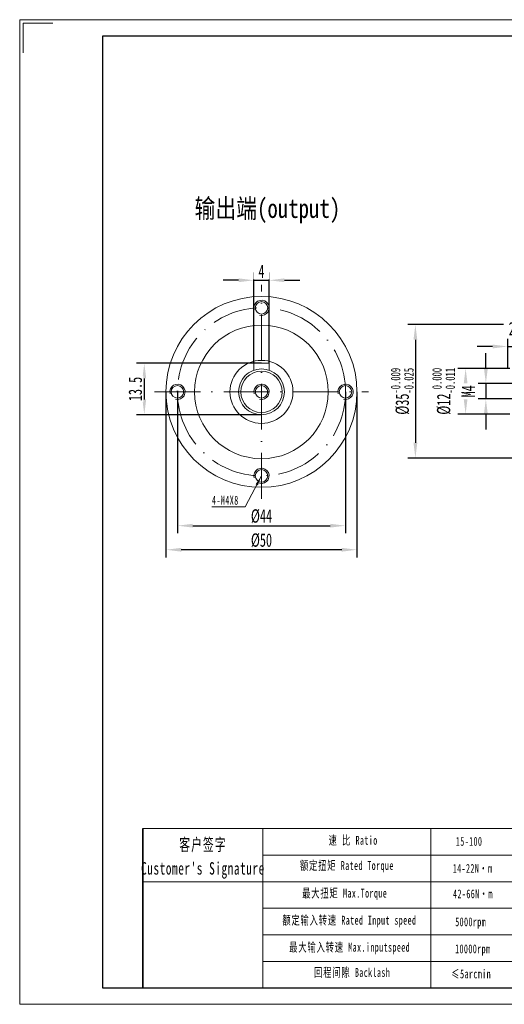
# Model space of a CAD drawing. Header units: millimetres. Extents: x 1426 to 1791, y 1047 to 1305.
# Tile 1 of 5: x 1426 to 1553, y 1047 to 1305. Entities that reach past the tile are written whole.
import ezdxf

# ---------------------------------------------------------------- set-up
doc = ezdxf.new("R2010")
doc.units = ezdxf.units.MM
doc.header["$PDSIZE"] = -5
doc.linetypes.add('ACAD_ISO10W100', pattern=[18, 12, -3, 0, -3])
doc.layers.get('0').update_dxf_attribs({"lineweight": 18})
doc.layers.get('Defpoints').update_dxf_attribs({"lineweight": 18})
for name, color, linetype, lineweight in [('7标注层', 4, 'Continuous', 35), ('SLD-0', 7, 'Continuous', 18), ('中心线层', 7, 'ACAD_ISO10W100', 20), ('图框_外框线', 7, 'Continuous', 18), ('尺寸线层', 3, 'Continuous', 18)]:
    doc.layers.add(name, color=color, linetype=linetype, lineweight=lineweight)
doc.styles.add('PC_TEXTSTYLE', font='txt', dxfattribs={"width": 0.8})
doc.styles.add('标准', font='txt', dxfattribs={"width": 0.667})
doc.dimstyles.new('标准', dxfattribs={"dimtxt": 3.5, "dimasz": 4, "dimexe": 2, "dimexo": 0, "dimtad": 1, "dimdsep": 46, "dimtxsty": '标准', "dimblk": '_CAXARROW', "dimcen": 0, "dimdle": 8, "dimazin": 2, "dimtfac": 0.707107, "dimtdec": 3, "dimtmove": 2, "dimatfit": 3, "dimfxl": 1, "dimfrac": 2, "dimtolj": 1, "dimarcsym": 1})

# ---------------------------------------------------------------- blocks, each defined once
blk = doc.blocks.new('_CAXARROW')
blk.add_hatch(color=0).paths.add_polyline_path([(0, 0), (-1, 0.125), (-1, -0.125)], flags=0)
blk = doc.blocks.new('*D227')
at = {"layer": 'Defpoints', "color": 0, "lineweight": -2}
for p in [(1554.68, 1213.32), (1543.12, 1201.32), (1554.68, 1201.32)]:
    blk.add_point(p, dxfattribs=at)
at = {"layer": '尺寸线层', "color": 0, "lineweight": -2}
for p, q in [((1554.68, 1213.32), (1541.12, 1213.32)), ((1543.12, 1209.32), (1543.12, 1205.32)), ((1554.68, 1201.32), (1541.12, 1201.32))]:
    blk.add_line(p, q, dxfattribs=at)
at = {"layer": '尺寸线层', "color": 0, "lineweight": -2, "xscale": 4, "yscale": 4, "zscale": 4}
for p, rotation in [((1543.12, 1213.32), 90), ((1543.12, 1201.32), 270)]:
    blk.add_blockref('_CAXARROW', p, dxfattribs=dict(at, rotation=rotation))
at = {"layer": '尺寸线层', "color": 0, "insert": (1537.35, 1207.32), "char_height": 3.5, "attachment_point": 5, "rotation": 90, "style": '标准', "bg_fill": 3, "box_fill_scale": 1.1, "bg_fill_color": 257, "bg_fill_transparency": 0}
blk.add_mtext('\\A1;%%C12{\\H2.474874;\\S 0.000^ -0.011;}', dxfattribs=at)
blk = doc.blocks.new('*D228')
at = {"layer": 'Defpoints', "color": 0, "lineweight": -2}
for p in [(1575.18, 1224.82), (1529.97, 1189.82), (1575.18, 1189.82)]:
    blk.add_point(p, dxfattribs=at)
at = {"layer": '尺寸线层', "color": 0, "lineweight": -2}
for p, q in [((1575.18, 1224.82), (1527.97, 1224.82)), ((1529.97, 1220.82), (1529.97, 1193.82)), ((1575.18, 1189.82), (1527.97, 1189.82))]:
    blk.add_line(p, q, dxfattribs=at)
at = {"layer": '尺寸线层', "color": 0, "lineweight": -2, "xscale": 4, "yscale": 4, "zscale": 4}
for p, rotation in [((1529.97, 1224.82), 90), ((1529.97, 1189.82), 270)]:
    blk.add_blockref('_CAXARROW', p, dxfattribs=dict(at, rotation=rotation))
at = {"layer": '尺寸线层', "color": 0, "insert": (1526.52, 1207.32), "char_height": 3.5, "attachment_point": 5, "rotation": 90, "style": '标准', "bg_fill": 3, "box_fill_scale": 1.1, "bg_fill_color": 257, "bg_fill_transparency": 0}
blk.add_mtext('\\A1;%%C35{\\H2.474874;\\S-0.009^ -0.025;}', dxfattribs=at)
blk = doc.blocks.new('*D229')
at = {"layer": 'Defpoints', "color": 0, "lineweight": -2}
for p in [(1564.18, 1209.32), (1548.42, 1205.32), (1564.18, 1205.32)]:
    blk.add_point(p, dxfattribs=at)
at = {"layer": '尺寸线层', "color": 0, "lineweight": -2}
for p, q in [((1548.42, 1213.32), (1548.42, 1217.32)), ((1564.18, 1209.32), (1546.42, 1209.32)), ((1548.42, 1209.32), (1548.42, 1205.32)), ((1564.18, 1205.32), (1546.42, 1205.32)), ((1548.42, 1201.32), (1548.42, 1197.32))]:
    blk.add_line(p, q, dxfattribs=at)
at = {"layer": '尺寸线层', "color": 0, "lineweight": -2, "xscale": 4, "yscale": 4, "zscale": 4}
for p, rotation in [((1548.42, 1209.32), 270), ((1548.42, 1205.32), 90)]:
    blk.add_blockref('_CAXARROW', p, dxfattribs=dict(at, rotation=rotation))
at = {"layer": '尺寸线层', "color": 0, "insert": (1543.79, 1207.32), "char_height": 3.5, "attachment_point": 5, "rotation": 90, "style": '标准', "bg_fill": 3, "box_fill_scale": 1.1, "bg_fill_color": 257, "bg_fill_transparency": 0}
blk.add_mtext('\\A1;M4', dxfattribs=at)
blk = doc.blocks.new('*D230')
at = {"layer": 'Defpoints', "color": 0, "lineweight": -2}
for p in [(1556.18, 1219.05), (1556.18, 1215.82), (1554.18, 1213.32)]:
    blk.add_point(p, dxfattribs=at)
at = {"layer": '尺寸线层', "color": 0, "lineweight": -2}
for p, q in [((1554.18, 1213.32), (1554.18, 1221.05)), ((1556.18, 1215.82), (1556.18, 1221.05)), ((1550.18, 1219.05), (1546.18, 1219.05)), ((1554.18, 1219.05), (1556.18, 1219.05)), ((1560.18, 1219.05), (1564.18, 1219.05))]:
    blk.add_line(p, q, dxfattribs=at)
at = {"layer": '尺寸线层', "color": 0, "lineweight": -2, "xscale": 4, "yscale": 4, "zscale": 4}
for p, rotation in [((1554.18, 1219.05), 359.9999999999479), ((1556.18, 1219.05), 179.9999999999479)]:
    blk.add_blockref('_CAXARROW', p, dxfattribs=dict(at, rotation=rotation))
at = {"layer": '尺寸线层', "color": 0, "insert": (1555.18, 1223.68), "char_height": 3.5, "attachment_point": 5, "style": '标准', "bg_fill": 3, "box_fill_scale": 1.1, "bg_fill_color": 257, "bg_fill_transparency": 0}
blk.add_mtext('\\A1;2', dxfattribs=at)
blk = doc.blocks.new('*D236')
at = {"layer": 'Defpoints', "color": 0, "lineweight": -2}
for p in [(1467.67, 1207.17), (1511.67, 1207.17), (1511.67, 1172.12)]:
    blk.add_point(p, dxfattribs=at)
at = {"layer": '尺寸线层', "color": 0, "lineweight": -2}
for p, q in [((1467.67, 1207.17), (1467.67, 1170.12)), ((1511.67, 1207.17), (1511.67, 1170.12)), ((1471.67, 1172.12), (1507.67, 1172.12))]:
    blk.add_line(p, q, dxfattribs=at)
at = {"layer": '尺寸线层', "color": 0, "lineweight": -2, "xscale": 4, "yscale": 4, "zscale": 4, "rotation": 180}
blk.add_blockref('_CAXARROW', (1467.67, 1172.12), dxfattribs=at)
at = {"layer": '尺寸线层', "color": 0, "lineweight": -2, "xscale": 4, "yscale": 4, "zscale": 4}
blk.add_blockref('_CAXARROW', (1511.67, 1172.12), dxfattribs=at)
at = {"layer": '尺寸线层', "color": 0, "insert": (1489.67, 1174.59), "char_height": 3.5, "attachment_point": 5, "style": '标准', "bg_fill": 3, "box_fill_scale": 1.1, "bg_fill_color": 257, "bg_fill_transparency": 0}
blk.add_mtext('\\A1;%%C44', dxfattribs=at)
blk = doc.blocks.new('*X207')
at = {"layer": '尺寸线层', "linetype": 'Continuous'}
blk.add_hatch(color=0, dxfattribs=at).paths.add_polyline_path([(4.81, 8.07), (3.86, 5.56), (3.27, 5.87)], flags=0)
at = {"layer": '尺寸线层', "color": 0, "linetype": 'Continuous'}
blk.add_line((4.81, 8.07), (0.54, 0), dxfattribs=at)
at = {"layer": '尺寸线层', "color": 0}
for p, q in [((0, 0), (-8.19, 0)), ((0.54, 0), (0, 0)), ((0, 0), (0, 0))]:
    blk.add_line(p, q, dxfattribs=at)
at = {"layer": '尺寸线层', "color": 0, "insert": (-1.17, 0.47), "char_height": 2.3333, "width": 14.0505, "attachment_point": 9, "line_spacing_factor": 1.15057, "style": '标准'}
blk.add_mtext('\\T1.1;4-M4X8', dxfattribs=at)
blk = doc.blocks.new('*D237')
at = {"layer": 'Defpoints', "color": 0, "lineweight": -2}
for p in [(1487.67, 1214.67), (1491.67, 1214.67)]:
    blk.add_point(p, dxfattribs=at)
at = {"layer": '尺寸线层', "color": 0, "lineweight": -2}
for p, q in [((1487.67, 1214.67), (1487.67, 1238.39)), ((1491.67, 1214.67), (1491.67, 1238.39)), ((1483.67, 1236.39), (1479.67, 1236.39)), ((1487.67, 1236.39), (1491.67, 1236.39)), ((1495.67, 1236.39), (1499.67, 1236.39))]:
    blk.add_line(p, q, dxfattribs=at)
at = {"layer": '尺寸线层', "color": 0, "lineweight": -2, "xscale": 4, "yscale": 4, "zscale": 4}
blk.add_blockref('_CAXARROW', (1487.67, 1236.39), dxfattribs=at)
at = {"layer": '尺寸线层', "color": 0, "lineweight": -2, "xscale": 4, "yscale": 4, "zscale": 4, "rotation": 180}
blk.add_blockref('_CAXARROW', (1491.67, 1236.39), dxfattribs=at)
at = {"layer": '尺寸线层', "color": 0, "insert": (1489.67, 1238.71), "char_height": 3.5, "attachment_point": 5, "style": '标准', "bg_fill": 3, "box_fill_scale": 1.1, "bg_fill_color": 257, "bg_fill_transparency": 0}
blk.add_mtext('\\A1;4', dxfattribs=at)
at = {"layer": 'Defpoints', "color": 0, "lineweight": -2}
blk.add_point((1491.67, 1236.39), dxfattribs=at)
blk = doc.blocks.new('*D238')
at = {"layer": 'Defpoints', "color": 0, "lineweight": -2}
for p in [(1489.67, 1214.67), (1458.99, 1201.17), (1489.67, 1201.17)]:
    blk.add_point(p, dxfattribs=at)
at = {"layer": '尺寸线层', "color": 0, "lineweight": -2}
for p, q in [((1489.67, 1214.67), (1456.99, 1214.67)), ((1458.99, 1210.67), (1458.99, 1205.17)), ((1489.67, 1201.17), (1456.99, 1201.17))]:
    blk.add_line(p, q, dxfattribs=at)
at = {"layer": '尺寸线层', "color": 0, "lineweight": -2, "xscale": 4, "yscale": 4, "zscale": 4}
for p, rotation in [((1458.99, 1214.67), 90), ((1458.99, 1201.17), 270)]:
    blk.add_blockref('_CAXARROW', p, dxfattribs=dict(at, rotation=rotation))
at = {"layer": '尺寸线层', "color": 0, "insert": (1456.65, 1207.92), "char_height": 3.5, "attachment_point": 5, "rotation": 90, "style": '标准', "bg_fill": 3, "box_fill_scale": 1.1, "bg_fill_color": 257, "bg_fill_transparency": 0}
blk.add_mtext('\\A1;13.5', dxfattribs=at)
blk = doc.blocks.new('*D239')
at = {"layer": 'Defpoints', "color": 0, "lineweight": -2}
for p in [(1464.67, 1207.17), (1514.67, 1207.17), (1464.67, 1165.82)]:
    blk.add_point(p, dxfattribs=at)
at = {"layer": '尺寸线层', "color": 0, "lineweight": -2}
for p, q in [((1464.67, 1207.17), (1464.67, 1163.82)), ((1514.67, 1207.17), (1514.67, 1163.82)), ((1510.67, 1165.82), (1468.67, 1165.82))]:
    blk.add_line(p, q, dxfattribs=at)
at = {"layer": '尺寸线层', "color": 0, "lineweight": -2, "xscale": 4, "yscale": 4, "zscale": 4, "rotation": 180}
blk.add_blockref('_CAXARROW', (1464.67, 1165.82), dxfattribs=at)
at = {"layer": '尺寸线层', "color": 0, "lineweight": -2, "xscale": 4, "yscale": 4, "zscale": 4}
blk.add_blockref('_CAXARROW', (1514.67, 1165.82), dxfattribs=at)
at = {"layer": '尺寸线层', "color": 0, "insert": (1489.67, 1168.28), "char_height": 3.5, "attachment_point": 5, "style": '标准', "bg_fill": 3, "box_fill_scale": 1.1, "bg_fill_color": 257, "bg_fill_transparency": 0}
blk.add_mtext('\\A1;%%C50', dxfattribs=at)

msp = doc.modelspace()

# ---------------------------------------------------------------- linework, layer by layer
at = {"color": 7, "linetype": 'Continuous', "lineweight": 15}
for p, q in [((1487.671, 1214.667), (1491.671, 1214.667)), ((1487.671, 1214.667), (1487.671, 1212.824)), ((1491.671, 1214.667), (1491.671, 1212.824))]:
    msp.add_line(p, q, dxfattribs=at)
for p, q in [((1490.017, 1092.793), (1490.017, 1051.113)), ((1534.011, 1092.793), (1534.011, 1051.113))]:
    msp.add_line(p, q)
for centre, radius in [((1489.671, 1207.167), 25), ((1489.671, 1229.167), 1.65), ((1489.671, 1207.167), 17.5), ((1489.671, 1207.167), 8.25), ((1489.671, 1207.167), 6), ((1489.671, 1207.167), 5.4), ((1467.671, 1207.167), 1.65), ((1489.671, 1207.167), 1.65), ((1511.671, 1207.167), 1.65), ((1489.671, 1185.167), 1.65)]:
    msp.add_circle(centre, radius, dxfattribs=at)
at = {"color": 7, "linetype": 'Continuous', "lineweight": 0}
for centre in [(1489.671, 1229.167), (1467.671, 1207.167), (1489.671, 1207.167), (1511.671, 1207.167), (1489.671, 1185.167)]:
    msp.add_arc(centre, 2, 255, 195, dxfattribs=at)
at = {"layer": '7标注层', "color": 0}
msp.add_line((1458.576, 1092.793), (1458.576, 1051.12), dxfattribs=at)
at = {"layer": '中心线层'}
for p, q in [((1489.671, 1179.167), (1489.671, 1235.167)), ((1461.671, 1207.167), (1517.671, 1207.167))]:
    msp.add_line(p, q, dxfattribs=at)
msp.add_circle((1489.671, 1207.167), 22, dxfattribs=at)
at = {"layer": '图框_外框线'}
for p, q in [((1458.576, 1092.793), (1786.662, 1092.793)), ((1490.017, 1085.84), (1674.408, 1085.84)), ((1458.576, 1078.887), (1786.662, 1078.887)), ((1490.017, 1071.934), (1786.662, 1071.934)), ((1490.017, 1064.981), (1786.662, 1064.981)), ((1490.017, 1058.027), (1786.662, 1058.027))]:
    msp.add_line(p, q, dxfattribs=at)
at = {"layer": '图框_外框线', "color": 3}
msp.add_lwpolyline([(1426.366, 1046.779), (1791.002, 1046.779), (1791.002, 1304.629), (1426.366, 1304.629)], close=True, dxfattribs=at)
msp.add_lwpolyline([(1427.234, 1295.948), (1427.234, 1303.761), (1435.048, 1303.761)], dxfattribs=at)
at = {"layer": '图框_外框线', "color": 3, "lineweight": 25}
msp.add_lwpolyline([(1448.07, 1051.12), (1786.662, 1051.12), (1786.662, 1300.288), (1448.07, 1300.288)], close=True, dxfattribs=at)

# ---------------------------------------------------------------- texts
at = {"layer": '7标注层', "color": 0, "insert": (1472.146, 1257.718), "char_height": 5, "width": 57.28332, "attachment_point": 1, "style": 'PC_TEXTSTYLE'}
msp.add_mtext('{\\fSimHei|b0|i0|c134|p2;输出端(output)}', dxfattribs=at)
at = {"layer": 'SLD-0', "color": 1, "attachment_point": 2, "line_spacing_factor": 1.15057, "style": '标准'}
for s, insert, char_height, width in [("\\T1.1;客户签字\\PCustomer's Signature", (1474.351, 1090.22), 3.2448, 40.36563), ('\\T1.1;速 比 Ratio', (1513.663, 1090.881), 2.31771, 18.93783), ('{\\T1.1;15-100}', (1544.038, 1090.614), 2.31771, 9.85443), ('\\T1.1;额定扭矩 Rated Torque', (1512.034, 1084.288), 2.31771, 26.0252), ('{\\T1.1;14-22N·m}', (1544.957, 1083.528), 2.31771, 9.85443), ('\\T1.1;最大扭矩 Max.Torque', (1511.463, 1077.043), 2.31771, 29.93541), ('{\\T1.1;42-66N·m}', (1545.039, 1076.87), 2.31771, 12.38963), ('\\T1.1;额定输入转速 Rated Input speed', (1512.685, 1069.961), 2.31771, 42.64377), ('{\\T1.1;环境温度 Enviromental Temperature}', (1578.844, 1070.311), 2.31771, 120.3951), ('\\T1.1;5000rpm', (1544.438, 1069.54), 2.31771, 9.85443), ('\\T1.1;最大输入转速 Max.inputspeed ', (1512.767, 1062.88), 2.31771, 39.2223), ('\\T1.1;10000rpm', (1544.992, 1062.463), 2.31771, 17.78715), ('\\T1.1;回程间隙 Backlash', (1513.418, 1056.286), 2.31771, 30.01996), ('{\\T1.1;≤5arcmin }', (1544.568, 1055.902), 2.31771, 17.36257)]:
    msp.add_mtext(s, dxfattribs=dict(at, insert=insert, char_height=char_height, width=width))

# ---------------------------------------------------------------- next in the draw order: dimensions: what is measured, and where the dimension line sits
at = {"layer": '尺寸线层'}
for base, p1, p2, override, picture, middle in [((1491.671, 1236.393), (1487.671, 1214.667), (1491.671, 1214.667), {"dimsah": 1, "dimtfill": 1, "dimtzin": 0}, '*D237', (1489.671, 1238.71)), ((1511.671, 1172.122), (1467.671, 1207.167), (1511.671, 1207.167), {"dimpost": '%%C<>', "dimsah": 1, "dimtfill": 1, "dimtzin": 0}, '*D236', (1489.671, 1174.586))]:
    dim = msp.add_linear_dim(base=base, p1=p1, p2=p2, dimstyle='标准', override=override, dxfattribs=at)
    dim.commit()
    dim.dimension.update_dxf_attribs({"geometry": picture, "text_midpoint": middle})
dim = msp.add_linear_dim(base=(1543.117, 1201.317), p1=(1554.676, 1213.317), p2=(1554.676, 1201.317), angle=270, dimstyle='标准', override={"dimpost": '%%C<>', "dimsah": 1, "dimtol": 1, "dimtp": 0, "dimtm": 0.011, "dimtfill": 1, "dimtzin": 0}, dxfattribs=at)
dim.commit()
dim.dimension.update_dxf_attribs({"geometry": '*D227', "text_midpoint": (1537.348, 1207.317)})

# ---------------------------------------------------------------- next in the draw order: block references
msp.add_blockref('*X207', (1484.859, 1177.099), dxfattribs=at)

# ---------------------------------------------------------------- next in the draw order: dimensions: what is measured, and where the dimension line sits
for base, p1, p2, override, picture, middle in [((1529.975, 1189.817), (1575.176, 1224.817), (1575.176, 1189.817), {"dimpost": '%%C<>', "dimsah": 1, "dimtol": 1, "dimtp": -0.009, "dimtm": 0.025, "dimtfill": 1, "dimtzin": 0}, '*D228', (1526.518, 1207.317)), ((1458.988, 1201.167), (1489.671, 1214.667), (1489.671, 1201.167), {"dimsah": 1, "dimtfill": 1, "dimtzin": 0}, '*D238', (1456.652, 1207.917))]:
    dim = msp.add_linear_dim(base=base, p1=p1, p2=p2, angle=270, dimstyle='标准', override=override, dxfattribs=at)
    dim.commit()
    dim.dimension.update_dxf_attribs({"geometry": picture, "text_midpoint": middle})

# ---------------------------------------------------------------- next in the draw order: dimensions: what is measured, and where the dimension line sits
dim = msp.add_linear_dim(base=(1548.419, 1205.317), p1=(1564.176, 1209.317), p2=(1564.176, 1205.317), angle=270, dimstyle='标准', override={"dimpost": 'M<>', "dimsah": 1, "dimtfac": 1, "dimtfill": 1, "dimtzin": 0}, dxfattribs=at)
dim.commit()
dim.dimension.update_dxf_attribs({"geometry": '*D229', "text_midpoint": (1543.79, 1207.317)})
dim = msp.add_linear_dim(base=(1464.671, 1165.818), p1=(1514.671, 1207.167), p2=(1464.671, 1207.167), dimstyle='标准', override={"dimpost": '%%C<>', "dimsah": 1, "dimtfill": 1, "dimtzin": 0}, dxfattribs=at)
dim.commit()
dim.dimension.update_dxf_attribs({"geometry": '*D239', "text_midpoint": (1489.671, 1168.281)})

# ---------------------------------------------------------------- next in the draw order: dimensions: what is measured, and where the dimension line sits
dim = msp.add_linear_dim(base=(1556.176, 1219.047), p1=(1554.176, 1213.317), p2=(1556.176, 1215.817), dimstyle='标准', override={"dimsah": 1, "dimtfill": 1, "dimtzin": 0}, dxfattribs=at)
dim.commit()
dim.dimension.update_dxf_attribs({"geometry": '*D230', "text_midpoint": (1555.176, 1223.676)})

doc.saveas('drawing.dxf')
